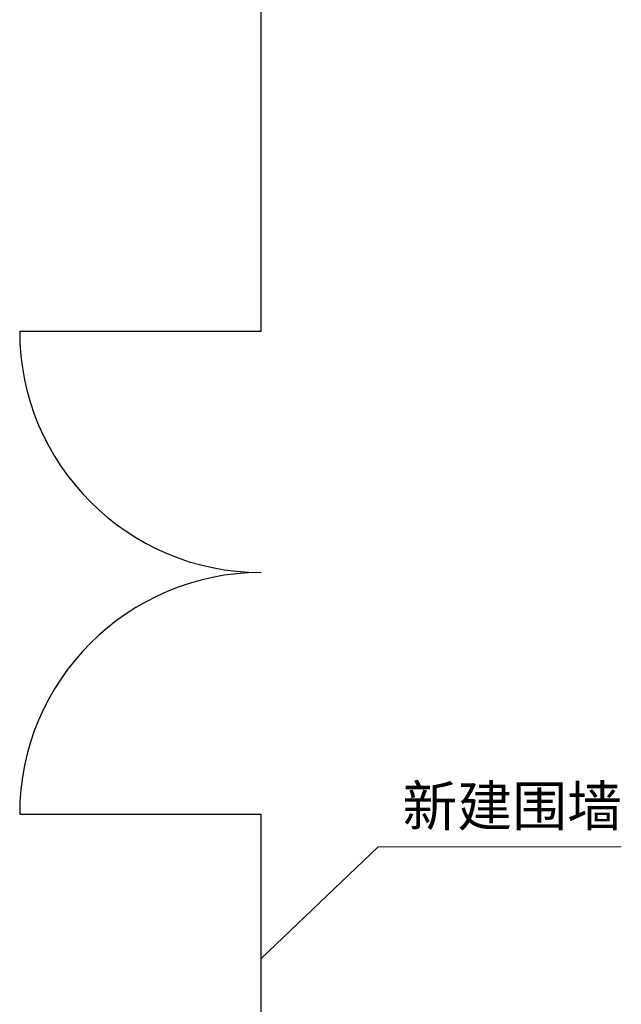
# Model space of a CAD drawing. Extents: x -27255 to 1448651, y 31034 to 8081248.
# Tile 19 of 198: x 583788 to 583826, y 3855819 to 3855881. Entities that reach past the tile are written whole.
import ezdxf

# ---------------------------------------------------------------- set-up
doc = ezdxf.new("R2010")
doc.units = 0
doc.layers.add('0.09标注线', color=3, linetype='CONTINUOUS', lineweight=9)
doc.layers.add('0.13填充', color=8, linetype='CONTINUOUS', lineweight=9)
doc.styles.add('-仿宋_GB2312', font='FangSong_GB2312.ttf')

msp = doc.modelspace()

# ---------------------------------------------------------------- linework, layer by layer
at = {"layer": '0.09标注线'}
for p in [(583803.25297, 3855822.33542), (583825.63867, 3855829.28045, -5.41761)]:
    msp.add_line(p, (583810.52709, 3855829.28045, -5.41761), dxfattribs=at)
at = {"layer": '0.13填充', "color": 7, "lineweight": 30, "ltscale": 0.005}
for p, q in [((583803.25297, 3855861.3089), (583803.25297, 3855925.64576)), ((583788.25297, 3855861.3089), (583803.25297, 3855861.3089)), ((583788.25297, 3855831.3089), (583803.25297, 3855831.3089)), ((583803.25297, 3855725.64576), (583803.25297, 3855831.3089))]:
    msp.add_line(p, q, dxfattribs=at)
for centre, start, end in [((583803.25297, 3855861.3089), 180, 270), ((583803.25297, 3855831.3089), 90, 180)]:
    msp.add_arc(centre, 15, start, end, dxfattribs=at)

# ---------------------------------------------------------------- texts
at = {"layer": '0.09标注线', "insert": (583825.67861, 3855833.05769, -5.41761), "char_height": 2.5, "width": 25.6170065, "attachment_point": 3, "style": '-仿宋_GB2312'}
msp.add_mtext('新建围墙', dxfattribs=at)

doc.saveas('drawing.dxf')
